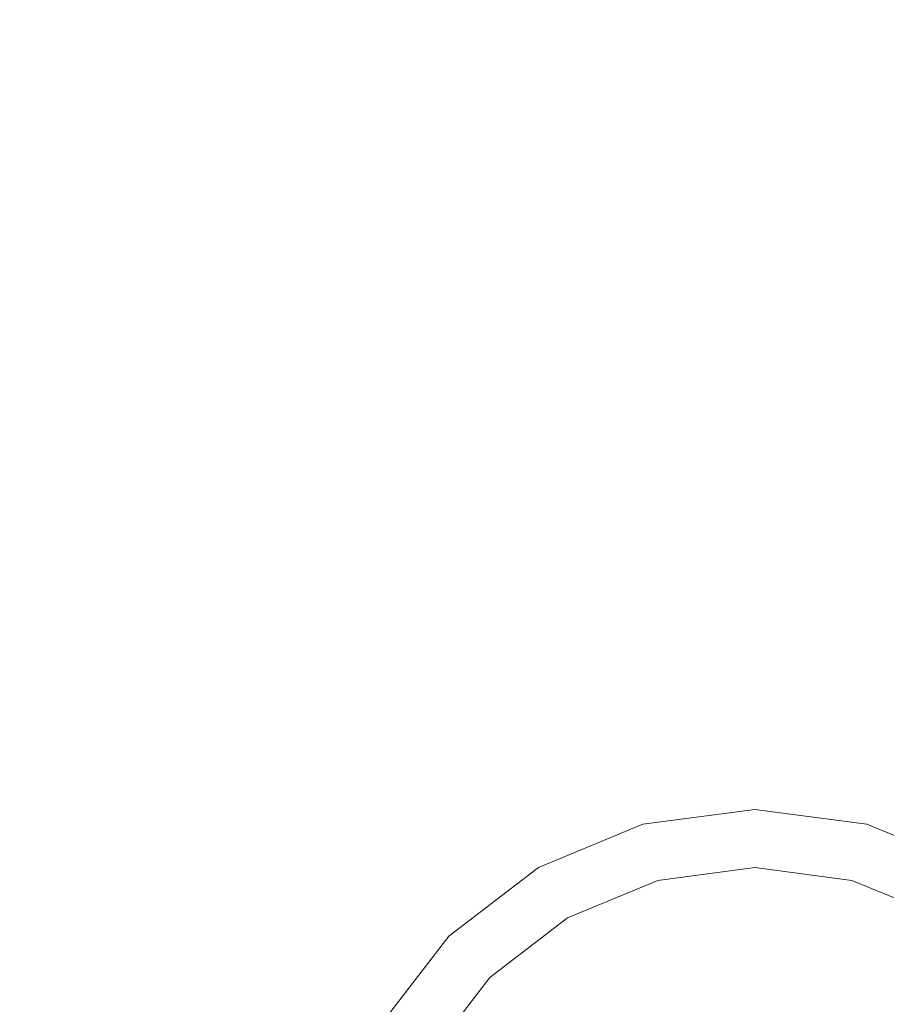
# Model space of a CAD drawing. Header units: millimetres. Extents: x 6161 to 8965, y -9035 to -5431.
# Tile 57 of 256: x 7520 to 7535, y -7901 to -7884. Entities that reach past the tile are written whole.
import ezdxf
from ezdxf import colors
from ezdxf.entities.mleader import LeaderData, LeaderLine
from ezdxf.math import Vec2, Vec3

# ---------------------------------------------------------------- set-up
doc = ezdxf.new("R2010")
doc.units = ezdxf.units.MM
doc.layers.add('2d_2_WYMIAROWA', color=8, linetype='Continuous', lineweight=18)
doc.layers.add('MEBLE PKN', color=150, linetype='Continuous', lineweight=20)
doc.layers.add('HMY_NEW', color=10, linetype='Continuous')
doc.styles.add('JACEK_07', font='SIMPLEX.SHX', dxfattribs={"width": 0.7})

# ---------------------------------------------------------------- blocks, each defined once
blk = doc.blocks.new('WYSPA KASOWA')
at = {"layer": '2d_2_WYMIAROWA'}
for p, q in [((-140.677, 80.785), (-142.578, 80.535)), ((-138.776, 80.535), (-140.677, 80.785)), ((-144.349, 79.801), (-142.578, 80.535)), ((-137.004, 79.801), (-138.776, 80.535)), ((-145.87, 78.634), (-144.349, 79.801)), ((-142.322, 79.581), (-140.677, 79.798)), ((-140.677, 79.798), (-139.031, 79.581)), ((-143.856, 78.946), (-142.322, 79.581)), ((-139.031, 79.581), (-137.497, 78.946)), ((-145.173, 77.936), (-143.856, 78.946)), ((-145.87, 78.634), (-147.038, 77.112)), ((-146.183, 76.619), (-145.173, 77.936))]:
    blk.add_line(p, q, dxfattribs=at)

msp = doc.modelspace()

# ---------------------------------------------------------------- block references
at = {"layer": 'MEBLE PKN'}
msp.add_blockref('WYSPA KASOWA', (7673.617, -7978.112), dxfattribs=at)

# ---------------------------------------------------------------- leaders
at = {"layer": 'HMY_NEW', "color": 1, "linetype": 'ByBlock'}
ml = msp.add_multileader_mtext('Standard', dxfattribs=at)
ml.set_content('ŁADOWANIE \\PPAGERÓW', color=1, style='JACEK_07')
ml.set_leader_properties()
ml.build(insert=Vec2(0, 0))
ml.multileader.update_dxf_attribs({"dogleg_length": 11.601, "arrow_head_size": 8})
ctx = ml.context
ctx.base_point, ctx.char_height, ctx.arrow_head_size, ctx.landing_gap_size, ctx.plane_origin = Vec3(7518.67, -7837.263), 5, 8, 1.8, Vec3(7487.314, -7928.745)
ctx.attachment_type = 2
notes = []
notes.append((ctx, [(0, (1, 1, 0), (7562.371, -7837.263), (-1, 0), 11.601, [(0, [(7584.053, -7892.394)], 0, [])])]))
ctx.mtext.insert, ctx.mtext.flow_direction = Vec3(7520.47, -7834.263), 5
for ctx, leaders in notes:
    for number, flags, end, landing, length, lines in leaders:
        leader = LeaderData()
        leader.index, (leader.has_last_leader_line, leader.has_dogleg_vector, leader.attachment_direction) = number, flags
        leader.last_leader_point, leader.dogleg_vector, leader.dogleg_length = Vec3(end), Vec3(landing), length
        for number, points, colour, breaks in lines:
            line = LeaderLine()
            line.index, line.vertices, line.color, line.breaks = number, Vec3.list(points), colors.encode_raw_color(colour), breaks
            leader.lines.append(line)
        ctx.leaders.append(leader)

doc.saveas('drawing.dxf')
